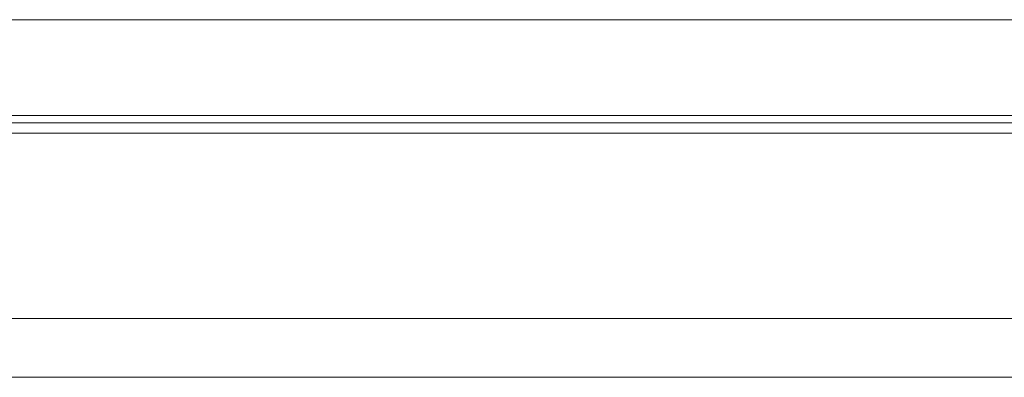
# Model space of a CAD drawing. Header units: millimetres. Extents: x 673 to 1184, y 181 to 367.
# Tile 33 of 54: x 1049 to 1083, y 211 to 223. Entities that reach past the tile are written whole.
import ezdxf

# ---------------------------------------------------------------- set-up
doc = ezdxf.new("R2010")
doc.units = ezdxf.units.MM
doc.layers.add('OUT', color=3, linetype='Continuous')

msp = doc.modelspace()

# ---------------------------------------------------------------- linework, layer by layer
at = {"layer": 'OUT', "color": 0, "linetype": 'Continuous', "lineweight": 15}
for p, q in [((1112.066, 222.837), (1006.066, 222.837)), ((1112.066, 219.587), (1006.066, 219.587)), ((934.807, 219.333), (1181.066, 219.333)), ((935.028, 218.98), (1181.066, 218.98)), ((936.669, 212.687), (1181.066, 212.687)), ((881.066, 210.687), (1181.066, 210.687))]:
    msp.add_line(p, q, dxfattribs=at)

doc.saveas('drawing.dxf')
